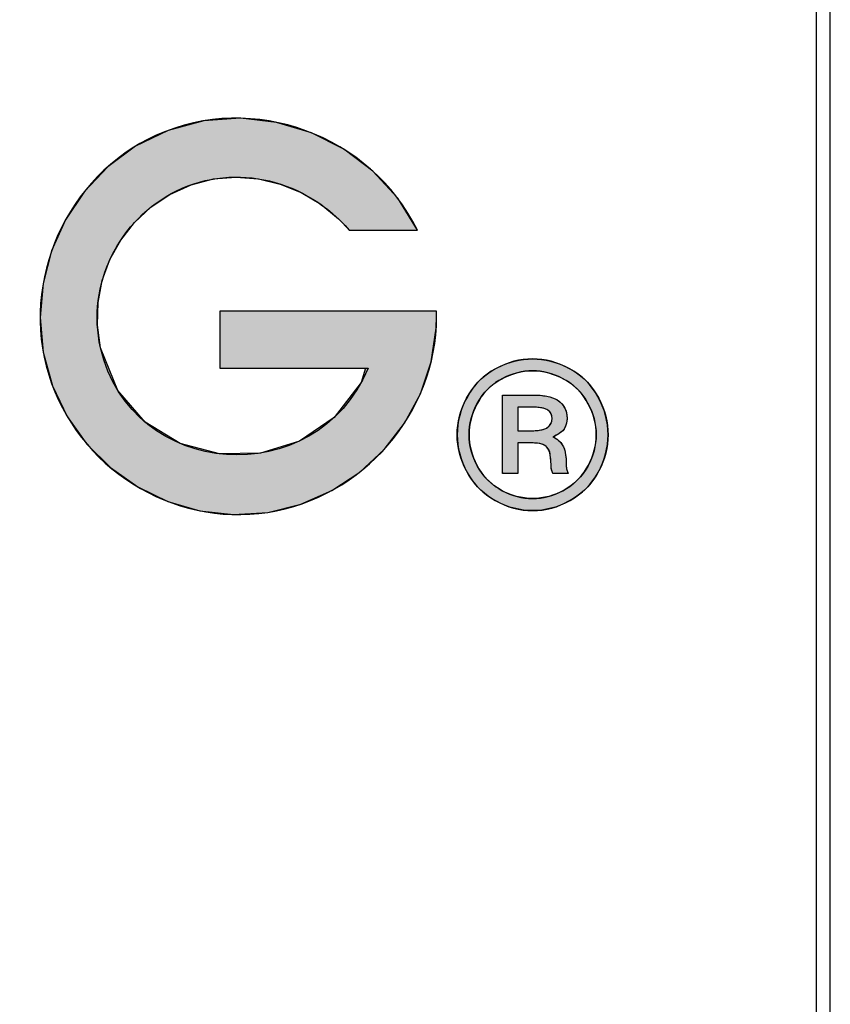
# Model space of a CAD drawing. Header units: inches. Extents: x 0 to 36.4, y -0.1 to 27.2.
# Tile 7 of 10: x 35.1 to 36.4, y 1.3 to 2.8. Entities that reach past the tile are written whole.
import ezdxf

# ---------------------------------------------------------------- set-up
doc = ezdxf.new("R2010")
doc.units = ezdxf.units.IN
doc.header["$MEASUREMENT"] = 0
doc.layers.add('Default', color=7, linetype='Continuous')
doc.layers.add('Layer_1', color=7, linetype='Continuous')

# ---------------------------------------------------------------- blocks, each defined once
blk = doc.blocks.new('block_2')
at = {"layer": 'Default', "linetype": 'Continuous'}
blk.add_hatch(color=7, dxfattribs=at).paths.add_polyline_path([(1.056640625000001, 0.1190999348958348), (1.056640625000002, 0.1178501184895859), (1.056640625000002, 0.1145353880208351), (1.056640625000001, 0.1098078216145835), (1.056640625, 0.1043194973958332), (1.056640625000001, 0.0987224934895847), (1.056640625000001, 0.0936688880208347), (1.056640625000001, 0.0898107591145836), (1.056640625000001, 0.0878001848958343), (1.05812743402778, 0.0876532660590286), (1.065147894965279, 0.0876532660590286), (1.076408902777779, 0.0876532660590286), (1.090214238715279, 0.0876532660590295), (1.10486768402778, 0.0876532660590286), (1.118673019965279, 0.0876532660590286), (1.12993402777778, 0.0876532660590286), (1.136954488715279, 0.0876532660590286), (1.134680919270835, 0.0797674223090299), (1.119760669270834, 0.0604260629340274), (1.100666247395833, 0.0474846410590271), (1.079049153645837, 0.0408476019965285), (1.056560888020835, 0.0404193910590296), (1.034852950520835, 0.0461044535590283), (1.015576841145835, 0.0578072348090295), (1.000384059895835, 0.0754321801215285), (0.9909261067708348, 0.0988837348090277), (0.9891624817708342, 0.1114258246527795), (0.9895272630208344, 0.1238606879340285), (0.991890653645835, 0.1359598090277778), (0.9961228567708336, 0.147494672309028), (1.002094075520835, 0.1582367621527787), (1.009674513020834, 0.1679575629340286), (1.018734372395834, 0.1764285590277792), (1.029143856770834, 0.1834212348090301), (1.04088982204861, 0.1887377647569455), (1.05317654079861, 0.1919200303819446), (1.065609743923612, 0.1929747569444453), (1.077964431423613, 0.1920035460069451), (1.090015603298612, 0.1891079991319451), (1.101538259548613, 0.1843897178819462), (1.112307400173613, 0.1779503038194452), (1.122098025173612, 0.1698913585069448), (1.128146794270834, 0.1636691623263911), (1.130561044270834, 0.1636691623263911), (1.135193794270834, 0.1636691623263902), (1.141262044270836, 0.1636691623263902), (1.147982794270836, 0.1636691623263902), (1.154573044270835, 0.1636691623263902), (1.160249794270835, 0.1636691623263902), (1.164230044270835, 0.1636691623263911), (1.165730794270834, 0.1636691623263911), (1.154846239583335, 0.181251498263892), (1.141107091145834, 0.1961930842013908), (1.125038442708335, 0.2082848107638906), (1.107165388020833, 0.21731756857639), (1.088013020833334, 0.223082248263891), (1.068106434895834, 0.2253697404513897), (1.047970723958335, 0.2239709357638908), (1.028130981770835, 0.2186767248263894), (1.010259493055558, 0.2099786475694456), (0.9949627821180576, 0.1986641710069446), (0.9820243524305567, 0.1850080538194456), (0.9716329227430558, 0.1694366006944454), (0.9639772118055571, 0.1523761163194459), (0.9592459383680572, 0.1342529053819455), (0.9576278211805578, 0.115493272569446), (0.9593115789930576, 0.096523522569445), (0.9644251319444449, 0.0779277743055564), (0.9725727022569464, 0.0609363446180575), (0.9833690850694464, 0.0458355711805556), (0.9964454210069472, 0.0328621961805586), (1.011432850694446, 0.0222529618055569), (1.027962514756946, 0.0142446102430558), (1.045665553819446, 0.0090738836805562), (1.064173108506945, 0.0069775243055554), (1.083116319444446, 0.0081922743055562), (1.101434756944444, 0.0127238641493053), (1.118436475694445, 0.0202328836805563), (1.133821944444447, 0.0303944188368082), (1.147291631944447, 0.0428835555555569), (1.158546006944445, 0.0573753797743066), (1.167285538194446, 0.0735449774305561), (1.173210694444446, 0.0910674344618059), (1.176021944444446, 0.1096178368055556), (1.176215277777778, 0.1160304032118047), (1.17621527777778, 0.1162987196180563), (1.17621527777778, 0.1167291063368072), (1.176215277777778, 0.117256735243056), (1.176215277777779, 0.1178167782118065), (1.176215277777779, 0.1183444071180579), (1.176215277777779, 0.1187747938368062), (1.176215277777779, 0.1190431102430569), (1.175656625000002, 0.1190999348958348), (1.168011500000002, 0.1190999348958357), (1.153341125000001, 0.1190999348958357), (1.134125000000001, 0.1190999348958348), (1.112842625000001, 0.1190999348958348), (1.091973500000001, 0.1190999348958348), (1.073997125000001, 0.1190999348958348), (1.061393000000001, 0.1190999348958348)])
at = {"layer": 'Default', "color": 7, "linetype": 'Continuous'}
blk.add_lwpolyline([(1.056640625, 0.1190999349), (1.056640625, 0.1178501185), (1.056640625, 0.114535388), (1.056640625, 0.1098078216), (1.056640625, 0.1043194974), (1.056640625, 0.0987224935), (1.056640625, 0.093668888), (1.056640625, 0.0898107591), (1.056640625, 0.08780018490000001), (1.058127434, 0.08765326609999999), (1.065147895, 0.08765326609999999), (1.0764089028, 0.08765326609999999), (1.0902142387, 0.08765326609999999), (1.104867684, 0.08765326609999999), (1.11867302, 0.08765326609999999), (1.1299340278, 0.08765326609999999), (1.1369544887, 0.08765326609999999), (1.1346809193, 0.0797674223), (1.1197606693, 0.0604260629), (1.1006662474, 0.0474846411), (1.0790491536, 0.040847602), (1.056560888, 0.0404193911), (1.0348529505, 0.0461044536), (1.0155768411, 0.0578072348), (1.0003840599, 0.0754321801), (0.9909261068, 0.0988837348), (0.9891624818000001, 0.1114258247), (0.9895272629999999, 0.1238606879), (0.9918906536, 0.135959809), (0.9961228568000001, 0.1474946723), (1.0020940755, 0.1582367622), (1.009674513, 0.1679575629), (1.0187343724, 0.176428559), (1.0291438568, 0.1834212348), (1.040889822, 0.1887377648), (1.0531765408, 0.1919200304), (1.0656097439, 0.1929747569), (1.0779644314, 0.192003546), (1.0900156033, 0.1891079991), (1.1015382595, 0.1843897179), (1.1123074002, 0.1779503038), (1.1220980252, 0.1698913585), (1.1281467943, 0.1636691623), (1.1305610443, 0.1636691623), (1.1351937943, 0.1636691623), (1.1412620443, 0.1636691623), (1.1479827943, 0.1636691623), (1.1545730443, 0.1636691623), (1.1602497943, 0.1636691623), (1.1642300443, 0.1636691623), (1.1657307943, 0.1636691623), (1.1548462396, 0.1812514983), (1.1411070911, 0.1961930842), (1.1250384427, 0.2082848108), (1.107165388, 0.2173175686), (1.0880130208, 0.2230822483), (1.0681064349, 0.2253697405), (1.047970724, 0.2239709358), (1.0281309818, 0.2186767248), (1.0102594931, 0.2099786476), (0.9949627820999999, 0.198664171), (0.9820243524, 0.1850080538), (0.9716329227, 0.1694366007), (0.9639772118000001, 0.1523761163), (0.9592459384, 0.1342529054), (0.9576278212, 0.1154932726), (0.9593115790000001, 0.0965235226), (0.9644251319, 0.0779277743), (0.9725727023, 0.0609363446), (0.9833690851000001, 0.0458355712), (0.9964454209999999, 0.0328621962), (1.0114328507, 0.0222529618), (1.0279625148, 0.0142446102), (1.0456655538, 0.0090738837), (1.0641731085, 0.0069775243), (1.0831163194, 0.0081922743), (1.1014347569, 0.0127238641), (1.1184364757, 0.0202328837), (1.1338219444, 0.0303944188), (1.1472916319, 0.0428835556), (1.1585460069, 0.05737537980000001), (1.1672855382, 0.0735449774), (1.1732106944, 0.09106743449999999), (1.1760219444, 0.1096178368), (1.1762152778, 0.1160304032), (1.1762152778, 0.1162987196), (1.1762152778, 0.1167291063), (1.1762152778, 0.1172567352), (1.1762152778, 0.1178167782), (1.1762152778, 0.1183444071), (1.1762152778, 0.1187747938), (1.1762152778, 0.1190431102), (1.175656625, 0.1190999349), (1.1680115, 0.1190999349), (1.153341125, 0.1190999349), (1.134125, 0.1190999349), (1.112842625, 0.1190999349), (1.0919735, 0.1190999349), (1.073997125, 0.1190999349), (1.061393, 0.1190999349), (1.056640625, 0.1190999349)], close=True, dxfattribs=at)
for points, knots in [([(1.165730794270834, 0.1636691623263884), (1.139946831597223, 0.215983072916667), (1.075046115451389, 0.240152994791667), (1.021674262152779, 0.2160101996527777), (0.9721815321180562, 0.1936170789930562), (0.9463433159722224, 0.1358981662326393), (0.9623616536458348, 0.0839708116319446), (0.9781222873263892, 0.0328708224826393), (1.030232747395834, 0), (1.083116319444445, 0.0081922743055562), (1.135552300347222, 0.0163438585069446), (1.176215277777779, 0.0627170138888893), (1.176215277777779, 0.1159735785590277)], [0, 0, 0, 0, 0.25, 0.25, 0.25, 0.5, 0.5, 0.5, 0.75, 0.75, 0.75, 1, 1, 1, 1]), ([(1.138441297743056, 0.0876532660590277), (1.109971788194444, 0.0189208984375), (1.007703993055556, 0.025736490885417), (0.990926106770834, 0.0988837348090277), (0.982950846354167, 0.1336602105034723), (1.001112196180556, 0.1698404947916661), (1.032891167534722, 0.1853841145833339), (1.065782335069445, 0.2014634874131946), (1.104709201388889, 0.190958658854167), (1.127970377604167, 0.1636691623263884)], [0, 0, 0, 0, 0.3333333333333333, 0.3333333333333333, 0.3333333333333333, 0.6666666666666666, 0.6666666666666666, 0.6666666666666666, 1, 1, 1, 1])]:
    blk.add_open_spline(points, degree=3, knots=knots, dxfattribs=at)
for points in [[(1.127970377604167, 0.1636691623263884), (1.127970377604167, 0.1636691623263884), (1.165730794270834, 0.1636691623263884), (1.165730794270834, 0.1636691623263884)], [(1.056640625, 0.119099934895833), (1.056640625, 0.119099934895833), (1.056640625, 0.0876532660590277), (1.056640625, 0.0876532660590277)], [(1.176215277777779, 0.119099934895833), (1.176215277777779, 0.119099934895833), (1.056640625, 0.119099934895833), (1.056640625, 0.119099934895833)], [(1.176215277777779, 0.1159735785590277), (1.176215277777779, 0.1159735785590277), (1.176215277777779, 0.119099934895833), (1.176215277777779, 0.119099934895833)], [(1.056640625, 0.0876532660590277), (1.056640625, 0.0876532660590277), (1.138441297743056, 0.0876532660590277), (1.138441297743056, 0.0876532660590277)]]:
    blk.add_open_spline(points, degree=3, dxfattribs=at)
blk = doc.blocks.new('block_5')
at = {"layer": 'Layer_1', "linetype": 'Continuous'}
h = blk.add_hatch(color=7, dxfattribs=at)
h.paths.add_polyline_path([(0.0415445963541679, 0.0836181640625), (0.0390655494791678, 0.0835405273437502), (0.0365985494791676, 0.0833076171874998), (0.0341427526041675, 0.0829194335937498), (0.031697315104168, 0.0823759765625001), (0.0292613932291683, 0.0816772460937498), (0.0268341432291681, 0.080823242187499), (0.0244147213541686, 0.0798139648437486), (0.0220022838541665, 0.0786494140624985), (0.0196351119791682, 0.0773327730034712), (0.0173912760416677, 0.0758804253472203), (0.0152711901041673, 0.0742942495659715), (0.013275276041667, 0.0725741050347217), (0.0114039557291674, 0.0707198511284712), (0.0096576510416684, 0.0687313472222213), (0.008036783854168, 0.0666084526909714), (0.0065417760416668, 0.0643510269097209), (0.0051750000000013, 0.0619643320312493), (0.003962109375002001, 0.0595281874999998), (0.0029109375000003, 0.0570688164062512), (0.0020214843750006, 0.0545859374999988), (0.0012937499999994, 0.0520792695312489), (0.0007277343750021, 0.0495485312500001), (0.0003234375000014, 0.0469934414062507), (8.0859375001e-05, 0.0444137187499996), (9e-16, 0.04180908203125), (7.91250000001e-05, 0.0392332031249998), (0.0003165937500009, 0.0366813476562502), (0.0007125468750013, 0.0341535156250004), (0.0012671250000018, 0.0316497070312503), (0.0019804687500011, 0.0291699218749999), (0.0028527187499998, 0.0267141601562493), (0.0038840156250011, 0.0242824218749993), (0.0050745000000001, 0.0218747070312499), (0.0064112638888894, 0.0195136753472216), (0.0078761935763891, 0.0172730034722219), (0.0094704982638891, 0.015158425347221), (0.0111937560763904, 0.0131700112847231), (0.0130455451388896, 0.0113078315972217), (0.0150254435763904, 0.0095719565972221), (0.0171330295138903, 0.0079624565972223), (0.0193678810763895, 0.0064794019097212), (0.0217254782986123, 0.0051247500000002), (0.0241327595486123, 0.0039230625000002), (0.0265636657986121, 0.002881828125), (0.0290183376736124, 0.0020009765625), (0.0314969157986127, 0.0012804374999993), (0.0339995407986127, 0.000720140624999), (0.0365263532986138, 0.0003200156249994), (0.039077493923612, 7.99921874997e-05), (0.0416531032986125, 0), (0.0442011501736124, 7.99921874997e-05), (0.0467281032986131, 0.0003200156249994), (0.04923396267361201, 0.000720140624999), (0.0517187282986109, 0.0012804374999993), (0.0541824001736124, 0.0020009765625), (0.0566249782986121, 0.002881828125), (0.0590464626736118, 0.0039230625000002), (0.0614468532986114, 0.0051247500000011), (0.0638057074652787, 0.0064794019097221), (0.06604437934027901, 0.0079624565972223), (0.0681553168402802, 0.0095719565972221), (0.0701385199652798, 0.0113078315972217), (0.0719939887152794, 0.0131700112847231), (0.0737217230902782, 0.0151584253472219), (0.07532172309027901, 0.0172730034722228), (0.0767939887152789, 0.0195136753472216), (0.0781336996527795, 0.0218747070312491), (0.0793171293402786, 0.0242824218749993), (0.0803441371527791, 0.0267141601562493), (0.0812143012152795, 0.0291699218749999), (0.0819271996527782, 0.0316497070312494), (0.0824824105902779, 0.0341535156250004), (0.0828795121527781, 0.0366813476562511), (0.0831180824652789, 0.0392332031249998), (0.0831976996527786, 0.04180908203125), (0.0831163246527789, 0.0444137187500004), (0.0828724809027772, 0.0469934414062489), (0.0824665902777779, 0.0495485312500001), (0.08189907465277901, 0.0520792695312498), (0.0811703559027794, 0.0545859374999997), (0.080280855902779, 0.0570688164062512), (0.0792309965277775, 0.0595281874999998), (0.0780211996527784, 0.0619643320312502), (0.0766589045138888, 0.0643510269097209), (0.07516720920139, 0.0666084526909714), (0.0735480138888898, 0.0687313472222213), (0.0718014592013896, 0.0707198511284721), (0.06992768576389, 0.0725741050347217), (0.0679268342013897, 0.0742942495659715), (0.0657990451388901, 0.0758804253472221), (0.0635444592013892, 0.0773327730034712), (0.061171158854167, 0.0786494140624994), (0.0587629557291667, 0.0798139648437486), (0.0563418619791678, 0.080823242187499), (0.0539078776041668, 0.0816772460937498), (0.0514610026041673, 0.0823759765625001), (0.0490012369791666, 0.0829194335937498), (0.0465285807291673, 0.0833076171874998), (0.0440430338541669, 0.0835405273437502)])
h.paths.add_polyline_path([(0.0415445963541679, 0.0770602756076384), (0.0394415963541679, 0.0769943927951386), (0.0373510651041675, 0.0767968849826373), (0.0352725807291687, 0.0764679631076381), (0.0332057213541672, 0.0760078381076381), (0.0311500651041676, 0.0754167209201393), (0.0291051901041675, 0.0746948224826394), (0.0270706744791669, 0.0738423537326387), (0.0250460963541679, 0.0728595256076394), (0.0230556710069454, 0.07174705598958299), (0.0211671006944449, 0.0705188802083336), (0.019384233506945, 0.0691775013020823), (0.0177072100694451, 0.0677228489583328), (0.016136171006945, 0.0661548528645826), (0.0146712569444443, 0.0644734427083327), (0.0133126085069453, 0.0626785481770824), (0.0120603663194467, 0.060770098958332), (0.0109131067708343, 0.0587533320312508), (0.0098896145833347, 0.0566972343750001), (0.009003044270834, 0.0546231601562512), (0.0082532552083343, 0.0525312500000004), (0.0076401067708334, 0.0504216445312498), (0.0071634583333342, 0.0482944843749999), (0.0068231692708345, 0.0461499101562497), (0.0066190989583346, 0.0439880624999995), (0.0065511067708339, 0.04180908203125), (0.0066184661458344, 0.0396569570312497), (0.0068204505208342, 0.0375219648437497), (0.0071569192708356, 0.0354042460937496), (0.0076277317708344, 0.033303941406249), (0.0082327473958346, 0.0312211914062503), (0.0089718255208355, 0.0291561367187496), (0.0098448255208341, 0.0271089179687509), (0.0108516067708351, 0.0250796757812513), (0.0119887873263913, 0.0230869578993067), (0.0132336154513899, 0.0211966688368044), (0.0145829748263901, 0.0194144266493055), (0.0160370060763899, 0.0177400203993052), (0.0175958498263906, 0.0161732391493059), (0.0192596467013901, 0.0147138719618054), (0.0210285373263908, 0.013361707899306), (0.0229026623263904, 0.0121165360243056), (0.0248789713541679, 0.0109796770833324), (0.0268965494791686, 0.0099709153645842), (0.0289328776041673, 0.0090964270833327), (0.0309879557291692, 0.0083562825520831), (0.0330617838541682, 0.0077505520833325), (0.0351543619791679, 0.0072793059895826), (0.0372656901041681, 0.0069426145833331), (0.0393957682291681, 0.006740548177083), (0.0415445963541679, 0.006673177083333), (0.0437161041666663, 0.006740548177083), (0.0458654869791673, 0.0069426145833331), (0.0479928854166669, 0.0072793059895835), (0.0500984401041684, 0.0077505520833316), (0.0521822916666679, 0.0083562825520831), (0.0542445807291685, 0.0090964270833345), (0.0562854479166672, 0.0099709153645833), (0.0583050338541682, 0.0109796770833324), (0.0602817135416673, 0.0121165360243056), (0.0621569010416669, 0.013361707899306), (0.0639273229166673, 0.0147138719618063), (0.0655926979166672, 0.0161732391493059), (0.0671527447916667, 0.0177400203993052), (0.0686071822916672, 0.0194144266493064), (0.0699557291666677, 0.0211966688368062), (0.0711981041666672, 0.0230869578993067), (0.0723340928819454, 0.0250796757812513), (0.0733448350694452, 0.0271089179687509), (0.0742208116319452, 0.0291561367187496), (0.0749620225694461, 0.0312211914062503), (0.0755684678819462, 0.0333039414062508), (0.0760401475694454, 0.0354042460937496), (0.0763770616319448, 0.0375219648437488), (0.0765792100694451, 0.0396569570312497), (0.0766465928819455, 0.04180908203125), (0.0765780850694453, 0.0439880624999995), (0.0763727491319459, 0.0461499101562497), (0.0760308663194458, 0.0482944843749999), (0.0755527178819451, 0.0504216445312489), (0.0749385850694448, 0.0525312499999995), (0.0741887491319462, 0.0546231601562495), (0.0733034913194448, 0.0566972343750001), (0.0722830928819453, 0.0587533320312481), (0.0711343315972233, 0.0607700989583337), (0.0698784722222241, 0.0626785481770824), (0.0685171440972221, 0.0644734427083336), (0.0670503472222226, 0.0661548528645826), (0.0654780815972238, 0.0677228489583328), (0.0638003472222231, 0.0691775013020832), (0.062017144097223, 0.0705188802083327), (0.0601284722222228, 0.0717470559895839), (0.0581378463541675, 0.0728595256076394), (0.0561104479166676, 0.0738423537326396), (0.0540699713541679, 0.0746948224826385), (0.0520162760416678, 0.0754167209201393), (0.0499492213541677, 0.0760078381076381), (0.0478686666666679, 0.0764679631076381), (0.0457744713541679, 0.07679688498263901), (0.0436664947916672, 0.0769943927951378)])
h = blk.add_hatch(color=7, dxfattribs=at)
h.paths.add_polyline_path([(0.0249972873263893, 0.0637139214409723), (0.0249972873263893, 0.06001476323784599), (0.0249972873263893, 0.0509350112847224), (0.0249972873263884, 0.0395012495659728), (0.0249972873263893, 0.028740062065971), (0.0249972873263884, 0.0216780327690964), (0.0251506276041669, 0.020467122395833), (0.0264116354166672, 0.020467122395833), (0.0284598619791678, 0.020467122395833), (0.030704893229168, 0.020467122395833), (0.0325563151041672, 0.0204671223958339), (0.0334237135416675, 0.020467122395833), (0.0334337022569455, 0.0216265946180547), (0.0334337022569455, 0.0249995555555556), (0.0334337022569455, 0.029423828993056), (0.0334337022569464, 0.033716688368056), (0.0334337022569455, 0.0366954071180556), (0.0334934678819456, 0.0373670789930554), (0.0342704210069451, 0.0373670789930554), (0.0356300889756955, 0.0373670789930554), (0.0371690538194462, 0.0373670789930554), (0.0384838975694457, 0.0373670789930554), (0.039171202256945, 0.0373670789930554), (0.0407800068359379, 0.0373475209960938), (0.0426079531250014, 0.0372647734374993), (0.0442047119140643, 0.0371170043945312), (0.0455707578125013, 0.0369039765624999), (0.0467065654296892, 0.0366254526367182), (0.0476064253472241, 0.0362812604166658), (0.0483441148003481, 0.0358729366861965), (0.0489985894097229, 0.0354010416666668), (0.0495707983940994, 0.0348653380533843), (0.050061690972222, 0.0342655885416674), (0.0504722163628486, 0.033601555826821), (0.0508097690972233, 0.0328301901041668), (0.0510962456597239, 0.0318218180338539), (0.0513342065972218, 0.030568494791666), (0.0515246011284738, 0.0290711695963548), (0.0516683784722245, 0.0273307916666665), (0.0517582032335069, 0.0254560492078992), (0.0517969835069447, 0.0243768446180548), (0.0518995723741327, 0.0233712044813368), (0.0520664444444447, 0.0224388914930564), (0.0522980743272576, 0.0215796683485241), (0.0525949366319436, 0.0207932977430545), (0.052984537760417, 0.020467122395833), (0.054364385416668, 0.020467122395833), (0.056467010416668, 0.020467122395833), (0.0587010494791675, 0.020467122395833), (0.0604751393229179, 0.020467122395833), (0.0611979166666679, 0.020467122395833), (0.0609707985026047, 0.0210109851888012), (0.0607731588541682, 0.0215221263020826), (0.0606054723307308, 0.0220007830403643), (0.0604682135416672, 0.0224471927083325), (0.060361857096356, 0.0228615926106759), (0.0602790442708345, 0.0232562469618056), (0.0602081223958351, 0.0237338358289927), (0.0601542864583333, 0.0243168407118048), (0.0601165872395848, 0.0250043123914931), (0.0600940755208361, 0.0257953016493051), (0.0600858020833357, 0.0266888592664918), (0.0600075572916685, 0.0286453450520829), (0.0598117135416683, 0.0305533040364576), (0.0595034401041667, 0.032276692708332), (0.0590846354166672, 0.0338155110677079), (0.0585571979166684, 0.0351697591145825), (0.0579201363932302, 0.0363439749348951), (0.0571666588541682, 0.0373970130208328), (0.0563004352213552, 0.0383465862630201), (0.0553219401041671, 0.0391922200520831), (0.0542316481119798, 0.0399334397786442), (0.053030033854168, 0.0405697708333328), (0.0538598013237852, 0.0411244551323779), (0.0551591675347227, 0.0417419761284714), (0.0563134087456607, 0.0424355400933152), (0.057323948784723, 0.0432049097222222), (0.0581922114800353, 0.0440498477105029), (0.0589167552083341, 0.0449699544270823), (0.0595013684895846, 0.0459606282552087), (0.0599632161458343, 0.0470198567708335), (0.0603032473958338, 0.0481476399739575), (0.0605224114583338, 0.0493439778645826), (0.0606216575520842, 0.0506088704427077), (0.0605485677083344, 0.0525261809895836), (0.0601302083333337, 0.0546037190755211), (0.0593532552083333, 0.0565090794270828), (0.0582177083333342, 0.0582417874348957), (0.0567235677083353, 0.0598013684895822), (0.0549228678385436, 0.0611478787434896), (0.0531754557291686, 0.0620047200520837), (0.051061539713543, 0.0626878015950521), (0.0485811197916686, 0.0631973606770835), (0.0457341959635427, 0.063533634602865), (0.0425207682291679, 0.0636968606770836), (0.0405275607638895, 0.0637139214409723), (0.0379184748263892, 0.0637139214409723), (0.0339427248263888, 0.0637139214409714), (0.0297184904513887, 0.0637139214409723), (0.0263639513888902, 0.0637139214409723)])
h.paths.add_polyline_path([(0.0334337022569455, 0.0440334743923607), (0.0335348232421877, 0.0440334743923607), (0.0338183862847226, 0.0440334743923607), (0.0342546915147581, 0.0440334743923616), (0.0348140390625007, 0.0440334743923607), (0.0354667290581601, 0.0440334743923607), (0.0361830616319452, 0.0440334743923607), (0.0369333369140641, 0.0440334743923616), (0.0376878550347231, 0.0440334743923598), (0.0384169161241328, 0.0440334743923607), (0.0390908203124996, 0.0440334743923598), (0.03967986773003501, 0.0440334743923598), (0.0401543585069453, 0.0440334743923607), (0.0404845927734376, 0.0440334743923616), (0.0406408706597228, 0.0440334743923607), (0.0413142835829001, 0.04403810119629), (0.0422094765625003, 0.0440601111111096), (0.0430630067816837, 0.0441002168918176), (0.0438747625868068, 0.0441583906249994), (0.0446446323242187, 0.0442346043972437), (0.0453725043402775, 0.0443288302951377), (0.0460582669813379, 0.044441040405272), (0.0467018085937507, 0.0445712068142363), (0.0473030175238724, 0.0447193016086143), (0.0478617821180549, 0.0448852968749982), (0.0483779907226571, 0.0450691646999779), (0.0488515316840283, 0.0452708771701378), (0.0492822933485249, 0.0454904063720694), (0.0496701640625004, 0.0457277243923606), (0.0500156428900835, 0.0459822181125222), (0.0503330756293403, 0.0462491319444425), (0.0506272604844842, 0.0465274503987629), (0.0508981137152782, 0.0468172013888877), (0.0511455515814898, 0.0471184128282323), (0.05136949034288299, 0.0474311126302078), (0.0515698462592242, 0.0477553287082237), (0.0517465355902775, 0.0480910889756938), (0.0518994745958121, 0.0484384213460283), (0.05202857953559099, 0.0487973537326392), (0.0521337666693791, 0.0491679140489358), (0.0522149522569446, 0.049550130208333), (0.0522720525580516, 0.0499440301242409), (0.0523049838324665, 0.0503496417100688), (0.0523136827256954, 0.0507665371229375), (0.0522993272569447, 0.0511783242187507), (0.0522626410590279, 0.0515771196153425), (0.0522036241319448, 0.0519628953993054), (0.0521222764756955, 0.0523356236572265), (0.05201859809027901, 0.0526952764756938), (0.0518925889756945, 0.0530418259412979), (0.0517442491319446, 0.053375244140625), (0.0515735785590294, 0.0536955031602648), (0.0513805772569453, 0.0540025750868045), (0.051165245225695, 0.0542964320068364), (0.0509275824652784, 0.0545770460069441), (0.0506675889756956, 0.0548443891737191), (0.0503852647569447, 0.0550984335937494), (0.0500806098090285, 0.0553391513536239), (0.049743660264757, 0.0555677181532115), (0.0493575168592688, 0.0557800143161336), (0.0489218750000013, 0.0559756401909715), (0.0484367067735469, 0.0561546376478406), (0.0479019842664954, 0.0563170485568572), (0.0473176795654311, 0.0564629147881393), (0.0466837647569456, 0.0565922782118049), (0.0460002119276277, 0.0567051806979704), (0.0452669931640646, 0.0568016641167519), (0.0444840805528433, 0.0568817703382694), (0.0436514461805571, 0.0569455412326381), (0.0427690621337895, 0.0569930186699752), (0.0418369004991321, 0.0570242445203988), (0.0408549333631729, 0.0570392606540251), (0.0403862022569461, 0.0570407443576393), (0.0401838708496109, 0.0570407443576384), (0.0398213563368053, 0.0570407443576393), (0.0393274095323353, 0.0570407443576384), (0.0387307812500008, 0.0570407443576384), (0.0380602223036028, 0.0570407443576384), (0.0373444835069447, 0.0570407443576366), (0.0366123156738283, 0.0570407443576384), (0.03589246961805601, 0.0570407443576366), (0.0352136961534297, 0.0570407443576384), (0.0346047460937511, 0.0570407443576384), (0.0340943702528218, 0.0570407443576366), (0.0337113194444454, 0.0570407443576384), (0.0334843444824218, 0.0570407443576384), (0.0334337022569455, 0.0570253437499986), (0.0334337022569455, 0.0567436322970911), (0.0334337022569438, 0.0561483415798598), (0.0334337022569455, 0.05529300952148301), (0.0334337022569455, 0.054231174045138), (0.0334337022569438, 0.0530163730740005), (0.0334337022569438, 0.0517021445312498), (0.0334337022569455, 0.0503420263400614), (0.0334337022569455, 0.04898955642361), (0.0334337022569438, 0.0476982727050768), (0.0334337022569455, 0.0465217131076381), (0.0334337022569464, 0.0455134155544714), (0.0334337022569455, 0.0447269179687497), (0.0334337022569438, 0.044215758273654)])
at = {"layer": 'Layer_1', "color": 7, "linetype": 'Continuous'}
for points in [[(0.0415445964, 0.0836181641), (0.04404303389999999, 0.0835405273), (0.0465285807, 0.0833076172), (0.049001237, 0.08291943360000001), (0.0514610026, 0.0823759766), (0.0539078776, 0.0816772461), (0.056341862, 0.08082324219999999), (0.0587629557, 0.0798139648), (0.06117115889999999, 0.0786494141), (0.0635444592, 0.077332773), (0.0657990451, 0.0758804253), (0.0679268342, 0.0742942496), (0.0699276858, 0.072574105), (0.0718014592, 0.07071985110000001), (0.0735480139, 0.0687313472), (0.0751672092, 0.0666084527), (0.0766589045, 0.06435102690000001), (0.0780211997, 0.061964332), (0.0792309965, 0.0595281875), (0.0802808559, 0.0570688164), (0.0811703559, 0.0545859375), (0.08189907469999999, 0.0520792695), (0.0824665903, 0.0495485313), (0.0828724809, 0.0469934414), (0.0831163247, 0.0444137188), (0.0831976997, 0.041809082), (0.0831180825, 0.0392332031), (0.08287951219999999, 0.0366813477), (0.0824824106, 0.0341535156), (0.0819271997, 0.031649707), (0.0812143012, 0.0291699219), (0.0803441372, 0.0267141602), (0.0793171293, 0.0242824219), (0.0781336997, 0.021874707), (0.0767939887, 0.0195136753), (0.0753217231, 0.0172730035), (0.0737217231, 0.0151584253), (0.0719939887, 0.0131700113), (0.07013852, 0.0113078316), (0.06815531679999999, 0.0095719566), (0.0660443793, 0.0079624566), (0.0638057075, 0.006479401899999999), (0.0614468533, 0.00512475), (0.0590464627, 0.0039230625), (0.0566249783, 0.0028818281), (0.05418240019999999, 0.0020009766), (0.0517187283, 0.0012804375), (0.04923396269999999, 0.0007201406), (0.0467281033, 0.0003200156), (0.0442011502, 7.99922e-05), (0.0416531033, 0), (0.0390774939, 7.99922e-05), (0.0365263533, 0.0003200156), (0.0339995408, 0.0007201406), (0.0314969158, 0.0012804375), (0.0290183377, 0.0020009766), (0.0265636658, 0.0028818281), (0.0241327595, 0.0039230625), (0.0217254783, 0.00512475), (0.0193678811, 0.006479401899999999), (0.0171330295, 0.0079624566), (0.0150254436, 0.0095719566), (0.0130455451, 0.0113078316), (0.0111937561, 0.0131700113), (0.0094704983, 0.0151584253), (0.0078761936, 0.0172730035), (0.0064112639, 0.0195136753), (0.0050745, 0.021874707), (0.0038840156, 0.0242824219), (0.0028527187, 0.0267141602), (0.0019804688, 0.0291699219), (0.001267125, 0.031649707), (0.0007125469, 0.0341535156), (0.0003165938, 0.0366813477), (7.9125e-05, 0.0392332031), (0, 0.041809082), (8.08594e-05, 0.0444137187), (0.0003234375, 0.0469934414), (0.0007277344, 0.0495485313), (0.00129375, 0.0520792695), (0.0020214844, 0.0545859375), (0.0029109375, 0.0570688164), (0.0039621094, 0.0595281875), (0.005175, 0.061964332), (0.006541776, 0.06435102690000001), (0.0080367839, 0.0666084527), (0.009657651, 0.0687313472), (0.0114039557, 0.07071985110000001), (0.013275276, 0.072574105), (0.0152711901, 0.0742942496), (0.017391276, 0.0758804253), (0.019635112, 0.077332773), (0.0220022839, 0.0786494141), (0.0244147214, 0.0798139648), (0.0268341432, 0.08082324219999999), (0.0292613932, 0.0816772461), (0.0316973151, 0.0823759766), (0.0341427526, 0.08291943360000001), (0.0365985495, 0.0833076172), (0.0390655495, 0.0835405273), (0.0415445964, 0.0836181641)], [(0.0415445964, 0.07706027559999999), (0.0394415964, 0.0769943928), (0.0373510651, 0.076796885), (0.0352725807, 0.0764679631), (0.0332057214, 0.0760078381), (0.0311500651, 0.0754167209), (0.0291051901, 0.0746948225), (0.0270706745, 0.0738423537), (0.0250460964, 0.0728595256), (0.023055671, 0.07174705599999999), (0.0211671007, 0.0705188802), (0.0193842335, 0.0691775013), (0.0177072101, 0.067722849), (0.016136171, 0.0661548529), (0.0146712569, 0.0644734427), (0.0133126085, 0.0626785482), (0.0120603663, 0.060770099), (0.0109131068, 0.05875333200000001), (0.009889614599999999, 0.0566972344), (0.0090030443, 0.05462316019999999), (0.0082532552, 0.05253125), (0.0076401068, 0.0504216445), (0.0071634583, 0.0482944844), (0.0068231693, 0.0461499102), (0.006619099, 0.0439880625), (0.0065511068, 0.041809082), (0.0066184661, 0.039656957), (0.0068204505, 0.0375219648), (0.007156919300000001, 0.0354042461), (0.007627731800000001, 0.0333039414), (0.0082327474, 0.0312211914), (0.0089718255, 0.0291561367), (0.009844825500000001, 0.027108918), (0.0108516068, 0.0250796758), (0.0119887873, 0.0230869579), (0.0132336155, 0.0211966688), (0.0145829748, 0.0194144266), (0.0160370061, 0.0177400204), (0.0175958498, 0.0161732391), (0.0192596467, 0.014713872), (0.0210285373, 0.0133617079), (0.0229026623, 0.012116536), (0.0248789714, 0.0109796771), (0.0268965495, 0.0099709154), (0.0289328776, 0.0090964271), (0.0309879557, 0.0083562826), (0.0330617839, 0.0077505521), (0.035154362, 0.007279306), (0.0372656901, 0.0069426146), (0.0393957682, 0.0067405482), (0.0415445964, 0.006673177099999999), (0.0437161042, 0.0067405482), (0.045865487, 0.0069426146), (0.0479928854, 0.007279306), (0.0500984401, 0.0077505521), (0.0521822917, 0.0083562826), (0.0542445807, 0.0090964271), (0.0562854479, 0.0099709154), (0.0583050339, 0.0109796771), (0.06028171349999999, 0.012116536), (0.06215690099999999, 0.0133617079), (0.0639273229, 0.014713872), (0.0655926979, 0.0161732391), (0.06715274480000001, 0.0177400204), (0.0686071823, 0.0194144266), (0.0699557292, 0.0211966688), (0.0711981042, 0.0230869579), (0.0723340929, 0.0250796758), (0.07334483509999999, 0.027108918), (0.0742208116, 0.0291561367), (0.0749620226, 0.0312211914), (0.0755684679, 0.0333039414), (0.0760401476, 0.0354042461), (0.0763770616, 0.0375219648), (0.0765792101, 0.039656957), (0.0766465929, 0.041809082), (0.0765780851, 0.0439880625), (0.0763727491, 0.0461499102), (0.0760308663, 0.0482944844), (0.0755527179, 0.0504216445), (0.0749385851, 0.05253125), (0.0741887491, 0.05462316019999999), (0.0733034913, 0.0566972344), (0.0722830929, 0.05875333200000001), (0.0711343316, 0.060770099), (0.0698784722, 0.0626785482), (0.0685171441, 0.0644734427), (0.0670503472, 0.0661548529), (0.0654780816, 0.067722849), (0.0638003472, 0.0691775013), (0.0620171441, 0.0705188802), (0.0601284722, 0.07174705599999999), (0.0581378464, 0.0728595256), (0.0561104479, 0.0738423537), (0.0540699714, 0.0746948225), (0.05201627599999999, 0.0754167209), (0.04994922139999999, 0.0760078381), (0.0478686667, 0.0764679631), (0.0457744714, 0.076796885), (0.0436664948, 0.0769943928), (0.0415445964, 0.07706027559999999)], [(0.0249972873, 0.0637139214), (0.0263639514, 0.0637139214), (0.0297184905, 0.0637139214), (0.0339427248, 0.0637139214), (0.0379184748, 0.0637139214), (0.0405275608, 0.0637139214), (0.0425207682, 0.0636968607), (0.045734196, 0.0635336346), (0.0485811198, 0.0631973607), (0.0510615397, 0.0626878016), (0.05317545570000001, 0.0620047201), (0.0549228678, 0.0611478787), (0.0567235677, 0.05980136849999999), (0.0582177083, 0.0582417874), (0.0593532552, 0.0565090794), (0.0601302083, 0.0546037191), (0.06054856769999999, 0.052526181), (0.0606216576, 0.0506088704), (0.0605224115, 0.0493439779), (0.0603032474, 0.04814764), (0.0599632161, 0.0470198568), (0.0595013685, 0.0459606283), (0.0589167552, 0.0449699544), (0.0581922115, 0.0440498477), (0.0573239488, 0.0432049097), (0.0563134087, 0.0424355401), (0.0551591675, 0.0417419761), (0.0538598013, 0.0411244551), (0.0530300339, 0.0405697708), (0.05423164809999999, 0.0399334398), (0.05532194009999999, 0.0391922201), (0.0563004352, 0.0383465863), (0.05716665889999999, 0.037397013), (0.0579201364, 0.0363439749), (0.0585571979, 0.0351697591), (0.0590846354, 0.0338155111), (0.0595034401, 0.0322766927), (0.0598117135, 0.030553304), (0.06000755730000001, 0.0286453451), (0.0600858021, 0.0266888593), (0.0600940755, 0.0257953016), (0.06011658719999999, 0.0250043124), (0.0601542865, 0.0243168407), (0.0602081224, 0.0237338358), (0.06027904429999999, 0.023256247), (0.0603618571, 0.0228615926), (0.0604682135, 0.0224471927), (0.0606054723, 0.022000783), (0.0607731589, 0.0215221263), (0.0609707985, 0.0210109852), (0.0611979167, 0.0204671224), (0.06047513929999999, 0.0204671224), (0.0587010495, 0.0204671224), (0.0564670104, 0.0204671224), (0.0543643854, 0.0204671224), (0.0529845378, 0.0204671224), (0.0525949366, 0.0207932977), (0.0522980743, 0.0215796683), (0.0520664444, 0.0224388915), (0.0518995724, 0.0233712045), (0.0517969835, 0.0243768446), (0.05175820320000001, 0.0254560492), (0.05166837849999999, 0.0273307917), (0.0515246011, 0.0290711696), (0.0513342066, 0.0305684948), (0.0510962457, 0.03182181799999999), (0.0508097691, 0.0328301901), (0.0504722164, 0.0336015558), (0.050061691, 0.0342655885), (0.0495707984, 0.0348653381), (0.04899858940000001, 0.0354010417), (0.0483441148, 0.0358729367), (0.0476064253, 0.0362812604), (0.0467065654, 0.0366254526), (0.0455707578, 0.0369039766), (0.04420471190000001, 0.0371170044), (0.0426079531, 0.0372647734), (0.0407800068, 0.037347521), (0.0391712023, 0.037367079), (0.0384838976, 0.037367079), (0.0371690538, 0.037367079), (0.035630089, 0.037367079), (0.034270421, 0.037367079), (0.0334934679, 0.037367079), (0.0334337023, 0.0366954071), (0.0334337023, 0.0337166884), (0.0334337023, 0.029423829), (0.0334337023, 0.0249995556), (0.0334337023, 0.0216265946), (0.0334237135, 0.0204671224), (0.0325563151, 0.0204671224), (0.0307048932, 0.0204671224), (0.028459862, 0.0204671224), (0.0264116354, 0.0204671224), (0.0251506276, 0.0204671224), (0.0249972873, 0.0216780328), (0.0249972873, 0.0287400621), (0.0249972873, 0.0395012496), (0.0249972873, 0.0509350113), (0.0249972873, 0.0600147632), (0.0249972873, 0.0637139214)], [(0.0334337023, 0.0440334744), (0.0335348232, 0.0440334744), (0.0338183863, 0.0440334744), (0.0342546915, 0.0440334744), (0.0348140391, 0.0440334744), (0.0354667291, 0.0440334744), (0.0361830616, 0.0440334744), (0.0369333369, 0.0440334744), (0.037687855, 0.0440334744), (0.0384169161, 0.0440334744), (0.0390908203, 0.0440334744), (0.0396798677, 0.0440334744), (0.0401543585, 0.0440334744), (0.0404845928, 0.0440334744), (0.0406408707, 0.0440334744), (0.0413142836, 0.0440381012), (0.0422094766, 0.0440601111), (0.0430630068, 0.0441002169), (0.0438747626, 0.04415839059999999), (0.04464463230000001, 0.0442346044), (0.0453725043, 0.0443288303), (0.046058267, 0.0444410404), (0.04670180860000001, 0.0445712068), (0.0473030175, 0.0447193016), (0.0478617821, 0.0448852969), (0.04837799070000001, 0.0450691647), (0.0488515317, 0.0452708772), (0.0492822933, 0.0454904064), (0.0496701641, 0.0457277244), (0.0500156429, 0.04598221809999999), (0.0503330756, 0.0462491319), (0.0506272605, 0.0465274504), (0.0508981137, 0.04681720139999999), (0.0511455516, 0.0471184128), (0.0513694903, 0.0474311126), (0.0515698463, 0.0477553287), (0.0517465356, 0.048091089), (0.0518994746, 0.0484384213), (0.05202857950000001, 0.0487973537), (0.0521337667, 0.04916791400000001), (0.05221495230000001, 0.04955013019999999), (0.0522720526, 0.04994403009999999), (0.0523049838, 0.0503496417), (0.0523136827, 0.0507665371), (0.0522993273, 0.0511783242), (0.0522626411, 0.0515771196), (0.0522036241, 0.0519628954), (0.0521222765, 0.0523356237), (0.05201859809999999, 0.05269527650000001), (0.051892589, 0.0530418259), (0.0517442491, 0.0533752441), (0.0515735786, 0.0536955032), (0.05138057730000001, 0.0540025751), (0.05116524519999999, 0.054296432), (0.0509275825, 0.054577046), (0.05066758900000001, 0.0548443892), (0.0503852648, 0.0550984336), (0.0500806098, 0.05533915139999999), (0.04974366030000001, 0.0555677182), (0.0493575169, 0.0557800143), (0.048921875, 0.0559756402), (0.0484367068, 0.05615463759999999), (0.0479019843, 0.0563170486), (0.0473176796, 0.05646291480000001), (0.04668376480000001, 0.05659227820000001), (0.0460002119, 0.0567051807), (0.0452669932, 0.0568016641), (0.0444840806, 0.0568817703), (0.0436514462, 0.0569455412), (0.0427690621, 0.0569930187), (0.0418369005, 0.0570242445), (0.0408549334, 0.0570392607), (0.0403862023, 0.0570407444), (0.0401838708, 0.0570407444), (0.0398213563, 0.0570407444), (0.0393274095, 0.0570407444), (0.0387307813, 0.0570407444), (0.0380602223, 0.0570407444), (0.0373444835, 0.0570407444), (0.03661231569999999, 0.0570407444), (0.0358924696, 0.0570407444), (0.0352136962, 0.0570407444), (0.0346047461, 0.0570407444), (0.0340943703, 0.0570407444), (0.0337113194, 0.0570407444), (0.0334843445, 0.0570407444), (0.0334337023, 0.0570253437), (0.0334337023, 0.05674363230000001), (0.0334337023, 0.0561483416), (0.0334337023, 0.0552930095), (0.0334337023, 0.05423117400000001), (0.0334337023, 0.05301637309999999), (0.0334337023, 0.05170214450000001), (0.0334337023, 0.0503420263), (0.0334337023, 0.0489895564), (0.0334337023, 0.0476982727), (0.0334337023, 0.04652171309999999), (0.0334337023, 0.0455134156), (0.0334337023, 0.044726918), (0.0334337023, 0.0442157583), (0.0334337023, 0.0440334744)]]:
    blk.add_lwpolyline(points, close=True, dxfattribs=at)
for points, knots in [([(0.041544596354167, 0.0836181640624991), (0.048502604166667, 0.0836181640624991), (0.0553114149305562, 0.0818210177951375), (0.061971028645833, 0.0782267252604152), (0.0686442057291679, 0.0746256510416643), (0.0738525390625, 0.0694783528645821), (0.0775824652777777, 0.0627712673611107), (0.0813123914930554, 0.0560574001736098), (0.0831976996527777, 0.0490790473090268), (0.0831976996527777, 0.0418090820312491), (0.0831976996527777, 0.0346204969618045), (0.0813530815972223, 0.0277099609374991), (0.0777045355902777, 0.021077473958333), (0.0740288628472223, 0.0144449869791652), (0.0688747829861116, 0.0092705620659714), (0.0622422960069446, 0.0055609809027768), (0.0556233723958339, 0.0018513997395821), (0.0487603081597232, 0), (0.0416531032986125, 0), (0.034464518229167, 0), (0.0275607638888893, 0.0018513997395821), (0.0209282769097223, 0.0055609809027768), (0.0143093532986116, 0.0092705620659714), (0.0091552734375, 0.0144449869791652), (0.0055067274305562, 0.021077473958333), (0.0018310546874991, 0.0277099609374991), (0, 0.0346204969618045), (0, 0.0418090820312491), (0, 0.0490790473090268), (0.001871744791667, 0.0560574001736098), (0.005615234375, 0.0627712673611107), (0.009358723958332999, 0.0694783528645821), (0.014567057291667, 0.0746256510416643), (0.021199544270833, 0.0782267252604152), (0.0278862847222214, 0.0818210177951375), (0.0346408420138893, 0.0836181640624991), (0.041544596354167, 0.0836181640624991)], [0, 0, 0, 0, 0.0833333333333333, 0.0833333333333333, 0.0833333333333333, 0.1666666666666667, 0.1666666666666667, 0.1666666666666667, 0.25, 0.25, 0.25, 0.3333333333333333, 0.3333333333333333, 0.3333333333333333, 0.4166666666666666, 0.4166666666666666, 0.4166666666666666, 0.5, 0.5, 0.5, 0.5833333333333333, 0.5833333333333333, 0.5833333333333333, 0.6666666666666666, 0.6666666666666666, 0.6666666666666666, 0.75, 0.75, 0.75, 0.8333333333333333, 0.8333333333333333, 0.8333333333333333, 0.9166666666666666, 0.9166666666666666, 0.9166666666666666, 1, 1, 1, 1]), ([(0.041544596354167, 0.0770602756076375), (0.035685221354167, 0.0770602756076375), (0.0299750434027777, 0.0755343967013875), (0.024373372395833, 0.0725029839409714), (0.0187852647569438, 0.0694580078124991), (0.0144178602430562, 0.0651041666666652), (0.0112847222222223, 0.0594346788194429), (0.0081244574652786, 0.0537651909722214), (0.006551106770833, 0.0478854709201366), (0.006551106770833, 0.0418090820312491), (0.006551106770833, 0.0358072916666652), (0.0081108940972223, 0.0300021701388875), (0.0112169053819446, 0.0244072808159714), (0.0143364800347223, 0.0188056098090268), (0.0186631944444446, 0.0144585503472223), (0.024210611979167, 0.0113457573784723), (0.0297715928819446, 0.0082329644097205), (0.0355495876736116, 0.006673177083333), (0.041544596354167, 0.006673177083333), (0.047607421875, 0.006673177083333), (0.0534125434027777, 0.0082329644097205), (0.0589735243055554, 0.0113457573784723), (0.0645209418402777, 0.0144585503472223), (0.0688612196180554, 0.0188056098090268), (0.0719672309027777, 0.0244072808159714), (0.0750868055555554, 0.0300021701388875), (0.0766465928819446, 0.0358072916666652), (0.0766465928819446, 0.0418090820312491), (0.0766465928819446, 0.0478854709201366), (0.0750596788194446, 0.0537651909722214), (0.0719129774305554, 0.0594346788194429), (0.0687662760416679, 0.0651041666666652), (0.0643988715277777, 0.0694580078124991), (0.0588107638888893, 0.0725029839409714), (0.0532090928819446, 0.0755343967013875), (0.0474582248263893, 0.0770602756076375), (0.041544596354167, 0.0770602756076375)], [0, 0, 0, 0, 0.0833333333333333, 0.0833333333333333, 0.0833333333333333, 0.1666666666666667, 0.1666666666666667, 0.1666666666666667, 0.25, 0.25, 0.25, 0.3333333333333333, 0.3333333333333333, 0.3333333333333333, 0.4166666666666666, 0.4166666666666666, 0.4166666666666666, 0.5, 0.5, 0.5, 0.5833333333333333, 0.5833333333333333, 0.5833333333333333, 0.6666666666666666, 0.6666666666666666, 0.6666666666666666, 0.75, 0.75, 0.75, 0.8333333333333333, 0.8333333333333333, 0.8333333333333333, 0.9166666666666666, 0.9166666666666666, 0.9166666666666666, 1, 1, 1, 1]), ([(0.0409749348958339, 0.0637139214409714), (0.047566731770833, 0.0637139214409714), (0.0522732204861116, 0.0628255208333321), (0.055094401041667, 0.0610419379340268), (0.0587836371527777, 0.0586005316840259), (0.060628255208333, 0.0552639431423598), (0.060628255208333, 0.0510457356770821), (0.060628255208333, 0.0485975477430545), (0.060017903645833, 0.0465020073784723), (0.0587700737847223, 0.044759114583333), (0.0574951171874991, 0.0430162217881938), (0.0555013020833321, 0.0416598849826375), (0.0527479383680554, 0.0406968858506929), (0.0551215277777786, 0.039659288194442), (0.0569254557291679, 0.0380791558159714), (0.058146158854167, 0.035970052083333), (0.0593532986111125, 0.033860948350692), (0.060017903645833, 0.0308024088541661), (0.0600857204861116, 0.0267944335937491), (0.0600857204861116, 0.0250244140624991), (0.0601535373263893, 0.0237765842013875), (0.0603162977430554, 0.0230780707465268), (0.0604519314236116, 0.0223727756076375), (0.060750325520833, 0.0215047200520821), (0.061197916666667, 0.0204671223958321)], [0, 0, 0, 0, 0.125, 0.125, 0.125, 0.25, 0.25, 0.25, 0.375, 0.375, 0.375, 0.5, 0.5, 0.5, 0.625, 0.625, 0.625, 0.75, 0.75, 0.75, 0.875, 0.875, 0.875, 1, 1, 1, 1]), ([(0.0406494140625, 0.0440334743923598), (0.0451524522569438, 0.0440334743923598), (0.0482449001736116, 0.0446506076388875), (0.0498725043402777, 0.0458713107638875), (0.0514865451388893, 0.0470920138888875), (0.0523139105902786, 0.0486992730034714), (0.0523139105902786, 0.0507066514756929), (0.0523139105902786, 0.0527072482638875), (0.051554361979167, 0.0542670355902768), (0.0500352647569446, 0.0553724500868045), (0.0485161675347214, 0.0564914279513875), (0.0453152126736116, 0.0570407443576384), (0.0404188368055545, 0.0570407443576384)], [0, 0, 0, 0, 0.25, 0.25, 0.25, 0.5, 0.5, 0.5, 0.75, 0.75, 0.75, 1, 1, 1, 1]), ([(0.0527479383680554, 0.0204671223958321), (0.052083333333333, 0.0217963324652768), (0.0517578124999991, 0.02349853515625), (0.0517578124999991, 0.0255805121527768), (0.0516086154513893, 0.0294257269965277), (0.051228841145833, 0.0320298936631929), (0.0505913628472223, 0.0333658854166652), (0.0499538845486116, 0.0346950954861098), (0.048909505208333, 0.0356920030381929), (0.0474310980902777, 0.0363633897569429), (0.0458713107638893, 0.0370347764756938), (0.043131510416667, 0.0373670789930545), (0.0391981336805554, 0.0373670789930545)], [0, 0, 0, 0, 0.25, 0.25, 0.25, 0.5, 0.5, 0.5, 0.75, 0.75, 0.75, 1, 1, 1, 1])]:
    blk.add_open_spline(points, degree=3, knots=knots, dxfattribs=at)
for points in [[(0.0249972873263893, 0.0637139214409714), (0.0249972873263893, 0.0637139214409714), (0.0409749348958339, 0.0637139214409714), (0.0409749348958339, 0.0637139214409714)], [(0.0249972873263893, 0.0204671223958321), (0.0249972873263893, 0.0204671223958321), (0.0249972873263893, 0.0637139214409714), (0.0249972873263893, 0.0637139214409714)], [(0.0404188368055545, 0.0570407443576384), (0.0404188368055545, 0.0570407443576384), (0.0334337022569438, 0.0570407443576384), (0.0334337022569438, 0.0570407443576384)], [(0.0334337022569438, 0.0570407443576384), (0.0334337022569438, 0.0570407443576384), (0.0334337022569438, 0.0440334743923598), (0.0334337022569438, 0.0440334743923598)], [(0.0334337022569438, 0.0440334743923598), (0.0334337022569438, 0.0440334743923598), (0.0406494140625, 0.0440334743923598), (0.0406494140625, 0.0440334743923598)], [(0.0391981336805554, 0.0373670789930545), (0.0391981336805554, 0.0373670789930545), (0.0334337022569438, 0.0373670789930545), (0.0334337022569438, 0.0373670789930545)], [(0.0334337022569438, 0.0373670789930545), (0.0334337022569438, 0.0373670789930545), (0.0334337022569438, 0.0204671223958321), (0.0334337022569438, 0.0204671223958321)], [(0.0334337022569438, 0.0204671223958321), (0.0334337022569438, 0.0204671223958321), (0.0249972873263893, 0.0204671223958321), (0.0249972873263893, 0.0204671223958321)], [(0.061197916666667, 0.0204671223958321), (0.061197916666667, 0.0204671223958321), (0.0527479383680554, 0.0204671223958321), (0.0527479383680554, 0.0204671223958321)]]:
    blk.add_open_spline(points, degree=3, dxfattribs=at)
blk = doc.blocks.new('block_4')
at = {"layer": 'Layer_1', "color": 7}
blk.add_blockref('block_5', (-0.0993265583, -0.0301025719), dxfattribs=at)
blk = doc.blocks.new('block_3')
at = {"layer": 'Layer_1', "color": 7}
blk.add_blockref('block_4', (-0.0141566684, -0.0643554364), dxfattribs=at)
blk = doc.blocks.new('Block1')
at = {"layer": 'Default', "color": 7}
for name, p in [('block_2', (2.0929022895, 0.6995713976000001)), ('block_3', (3.3939523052, 0.8031739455))]:
    blk.add_blockref(name, p, dxfattribs=at)
blk = doc.blocks.new('Block13')
at = {"layer": 'Default', "color": 7, "linetype": 'Continuous'}
blk.add_line((3.5154829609, 1.6478973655), (3.5154829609, 0), dxfattribs=at)
at = {"layer": 'Default', "color": 7}
blk.add_blockref('Block1', (0.0370558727, 0.0840912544), dxfattribs=at)
blk = doc.blocks.new('Block11')
at = {"layer": 'Default', "color": 7}
blk.add_blockref('Block13', (0, 0), dxfattribs=at)
blk = doc.blocks.new('Block10')
at = {"layer": 'Default', "color": 7}
blk.add_blockref('Block11', (0, 0), dxfattribs=at)
blk = doc.blocks.new('Block2')
at = {"layer": 'Default', "color": 7, "xscale": 15, "yscale": 15, "zscale": 15}
blk.add_blockref('Block10', (-52.7440254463, 0), dxfattribs=at)
blk = doc.blocks.new('Block222')
at = {"layer": 'Default', "color": 7}
blk.add_blockref('Block2', (106.578449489, -49.503259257), dxfattribs=at)

msp = doc.modelspace()

# ---------------------------------------------------------------- linework, layer by layer
at = {"layer": 'Default', "color": 7, "linetype": 'Continuous'}
msp.add_line((36.3675648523, -3.9535e-06), (36.3675648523, 27.1770075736), dxfattribs=at)

# ---------------------------------------------------------------- block references
at = {"layer": 'Default', "color": 7, "xscale": 0.1817301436, "yscale": 0.1817301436, "zscale": 0.1817301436}
msp.add_blockref('Block222', (16.9799764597, 8.8919317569), dxfattribs=at)

doc.saveas('drawing.dxf')
